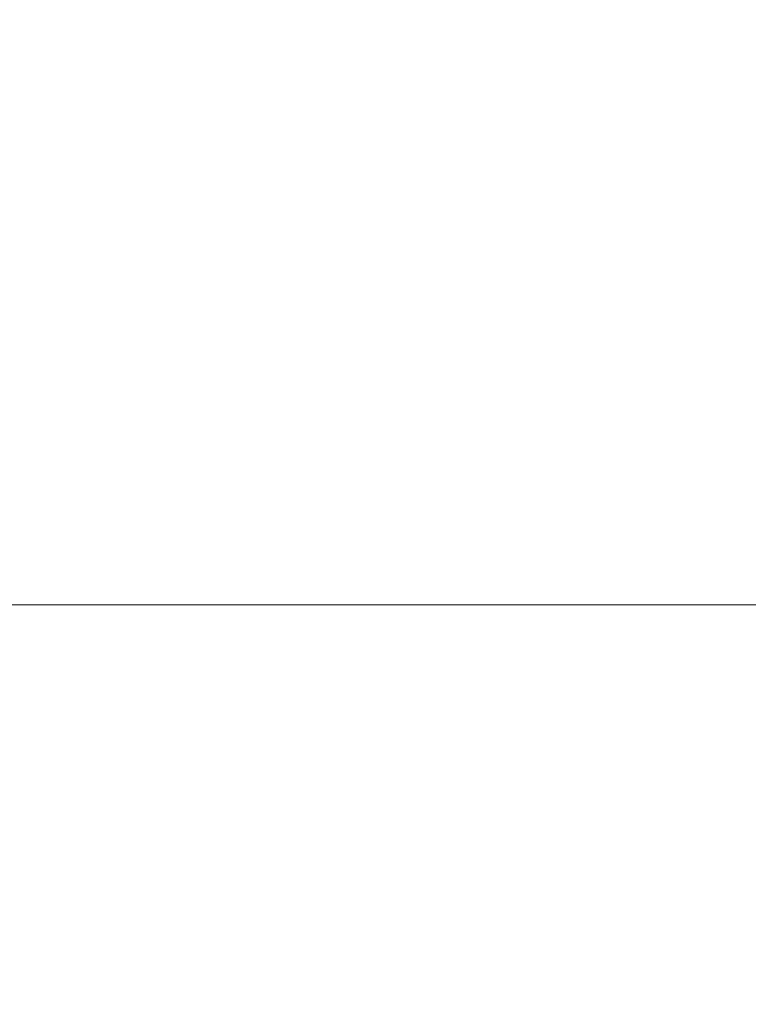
# Model space of a CAD drawing. Header units: centimetres. Extents: x -26 to 27.3, y 37.2 to 39.
# Tile 173 of 256: x -8.101 to -8.0738, y 38.8852 to 38.9219. Entities that reach past the tile are written whole.
import ezdxf

# ---------------------------------------------------------------- set-up
doc = ezdxf.new("R2010")
doc.units = ezdxf.units.CM
doc.header["$LTSCALE"] = 2.54
doc.layers.add('Lucido design-1', color=7, linetype='Continuous')

# ---------------------------------------------------------------- blocks, each defined once
blk = doc.blocks.new('Gruppo-6-1')
at = {"color": 7, "linetype": 'Continuous', "lineweight": 9}
for points, invisible_edges in [([(-8.075694, 38.925849, -350.030363), (-8.074678, 38.922259, -350.030363), (-8.076642, 38.921747, -350.033928), (-8.077635, 38.925254, -350.033928)], 15), ([(-8.075694, 38.925849, -373.997126), (-8.074678, 38.922259, -373.997126), (-8.076642, 38.921747, -374.000691), (-8.077635, 38.925254, -374.000691)], 15), ([(-25.859734, 38.925276, -349.285885), (-25.859734, 38.921753, -349.285049), (27.240266, 38.921753, -349.285049), (27.240266, 38.925276, -349.285885)], 10), ([(-25.859734, 38.925276, -373.252648), (-25.859734, 38.921753, -373.251812), (27.240266, 38.921753, -373.251812), (27.240266, 38.925276, -373.252648)], 10), ([(-8.096725, 38.925431, -350.056075), (-8.095707, 38.922734, -350.056075), (-8.098578, 38.92172, -350.058779), (-8.09955, 38.924296, -350.058779)], 15), ([(-8.096725, 38.925431, -374.022839), (-8.095707, 38.922734, -374.022839), (-8.098578, 38.92172, -374.025542), (-8.09955, 38.924296, -374.025542)], 15), ([(-8.087736, 38.92555, -350.047236), (-8.086721, 38.922472, -350.047236), (-8.089303, 38.921681, -350.0503), (-8.090282, 38.924651, -350.0503)], 15), ([(-8.087736, 38.92555, -374.013999), (-8.086721, 38.922472, -374.013999), (-8.089303, 38.921681, -374.017063), (-8.090282, 38.924651, -374.017063)], 15), ([(-8.077635, 38.925254, -350.033928), (-8.076642, 38.921747, -350.033928), (-8.078744, 38.9212, -350.037403), (-8.079712, 38.924618, -350.037403)], 15), ([(-8.077635, 38.925254, -374.000691), (-8.076642, 38.921747, -374.000691), (-8.078744, 38.9212, -374.004166), (-8.079712, 38.924618, -374.004166)], 15), ([(-8.090282, 38.924651, -350.0503), (-8.089303, 38.921681, -350.0503), (-8.091999, 38.920856, -350.053248), (-8.09294, 38.923712, -350.053248)], 15), ([(-8.090282, 38.924651, -374.017063), (-8.089303, 38.921681, -374.017063), (-8.091999, 38.920856, -374.020011), (-8.09294, 38.923712, -374.020011)], 15), ([(-8.079712, 38.924618, -350.037403), (-8.078744, 38.9212, -350.037403), (-8.080981, 38.920618, -350.040783), (-8.081922, 38.923942, -350.040783)], 15), ([(-8.079712, 38.924618, -374.004166), (-8.078744, 38.9212, -374.004166), (-8.080981, 38.920618, -374.007546), (-8.081922, 38.923942, -374.007546)], 15), ([(-8.09955, 38.924296, -350.058779), (-8.098578, 38.92172, -350.058779), (-8.101547, 38.920671, -350.061354), (-8.102472, 38.923122, -350.061354)], 15), ([(-8.09955, 38.924296, -374.025542), (-8.098578, 38.92172, -374.025542), (-8.101547, 38.920671, -374.028117), (-8.102472, 38.923122, -374.028117)], 15), ([(-8.081922, 38.923942, -350.040783), (-8.080981, 38.920618, -350.040783), (-8.083347, 38.920002, -350.044062), (-8.08426, 38.923226, -350.044062)], 15), ([(-8.081922, 38.923942, -374.007546), (-8.080981, 38.920618, -374.007546), (-8.083347, 38.920002, -374.010825), (-8.08426, 38.923226, -374.010825)], 15), ([(-8.09294, 38.923712, -350.053248), (-8.091999, 38.920856, -350.053248), (-8.094805, 38.919996, -350.056075), (-8.095707, 38.922734, -350.056075)], 15), ([(-8.09294, 38.923712, -374.020011), (-8.091999, 38.920856, -374.020011), (-8.094805, 38.919996, -374.022839), (-8.095707, 38.922734, -374.022839)], 15), ([(-8.08426, 38.923226, -350.044062), (-8.083347, 38.920002, -350.044062), (-8.085838, 38.919353, -350.047236), (-8.086721, 38.922472, -350.047236)], 15), ([(-8.08426, 38.923226, -374.010825), (-8.083347, 38.920002, -374.010825), (-8.085838, 38.919353, -374.013999), (-8.086721, 38.922472, -374.013999)], 15), ([(-8.095707, 38.922734, -350.056075), (-8.094805, 38.919996, -350.056075), (-8.097716, 38.919105, -350.058779), (-8.098578, 38.92172, -350.058779)], 15), ([(-8.095707, 38.922734, -374.022839), (-8.094805, 38.919996, -374.022839), (-8.097716, 38.919105, -374.025542), (-8.098578, 38.92172, -374.025542)], 15), ([(-8.072855, 38.922734, -350.026716), (-8.071973, 38.919026, -350.026716), (-8.073814, 38.918629, -350.030363), (-8.074678, 38.922259, -350.030363)], 15), ([(-8.072855, 38.922734, -373.993479), (-8.071973, 38.919026, -373.993479), (-8.073814, 38.918629, -373.997126), (-8.074678, 38.922259, -373.997126)], 15), ([(-8.086721, 38.922472, -350.047236), (-8.085838, 38.919353, -350.047236), (-8.088451, 38.918673, -350.0503), (-8.089303, 38.921681, -350.0503)], 15), ([(-8.086721, 38.922472, -374.013999), (-8.085838, 38.919353, -374.013999), (-8.088451, 38.918673, -374.017063), (-8.089303, 38.921681, -374.017063)], 15), ([(-8.074678, 38.922259, -350.030363), (-8.073814, 38.918629, -350.030363), (-8.075799, 38.918201, -350.033928), (-8.076642, 38.921747, -350.033928)], 15), ([(-8.074678, 38.922259, -373.997126), (-8.073814, 38.918629, -373.997126), (-8.075799, 38.918201, -374.000691), (-8.076642, 38.921747, -374.000691)], 15), ([(27.240266, 38.921101, -349.284894), (27.240266, 38.921753, -349.285049), (-25.859734, 38.921753, -349.285049), (-25.859734, 38.921101, -349.284894)], 10), ([(27.240266, 38.921101, -373.251657), (27.240266, 38.921753, -373.251812), (-25.859734, 38.921753, -373.251812), (-25.859734, 38.921101, -373.251657)], 10), ([(-8.098578, 38.92172, -350.058779), (-8.097716, 38.919105, -350.058779), (-8.100727, 38.918183, -350.061354), (-8.101547, 38.920671, -350.061354)], 15), ([(-8.098578, 38.92172, -374.025542), (-8.097716, 38.919105, -374.025542), (-8.100727, 38.918183, -374.028117), (-8.101547, 38.920671, -374.028117)], 15), ([(-8.089303, 38.921681, -350.0503), (-8.088451, 38.918673, -350.0503), (-8.091179, 38.917962, -350.053248), (-8.091999, 38.920856, -350.053248)], 15), ([(-8.089303, 38.921681, -374.017063), (-8.088451, 38.918673, -374.017063), (-8.091179, 38.917962, -374.020011), (-8.091999, 38.920856, -374.020011)], 15), ([(-8.076642, 38.921747, -350.033928), (-8.075799, 38.918201, -350.033928), (-8.077922, 38.917744, -350.037403), (-8.078744, 38.9212, -350.037403)], 15), ([(-8.076642, 38.921747, -374.000691), (-8.075799, 38.918201, -374.000691), (-8.077922, 38.917744, -374.004166), (-8.078744, 38.9212, -374.004166)], 15), ([(-8.078744, 38.9212, -350.037403), (-8.077922, 38.917744, -350.037403), (-8.080181, 38.917257, -350.040783), (-8.080981, 38.920618, -350.040783)], 15), ([(-8.078744, 38.9212, -374.004166), (-8.077922, 38.917744, -374.004166), (-8.080181, 38.917257, -374.007546), (-8.080981, 38.920618, -374.007546)], 15), ([(-25.859734, 38.921101, -349.284894), (-25.859734, 38.917475, -349.284197), (27.240266, 38.917475, -349.284197), (27.240266, 38.921101, -349.284894)], 10), ([(-25.859734, 38.921101, -373.251657), (-25.859734, 38.917475, -373.25096), (27.240266, 38.917475, -373.25096), (27.240266, 38.921101, -373.251657)], 10), ([(-8.091999, 38.920856, -350.053248), (-8.091179, 38.917962, -350.053248), (-8.094019, 38.917223, -350.056075), (-8.094805, 38.919996, -350.056075)], 15), ([(-8.091999, 38.920856, -374.020011), (-8.091179, 38.917962, -374.020011), (-8.094019, 38.917223, -374.022839), (-8.094805, 38.919996, -374.022839)], 15), ([(-8.101547, 38.920671, -350.061354), (-8.100727, 38.918183, -350.061354), (-8.103879, 38.917217, -350.063831), (-8.104655, 38.919573, -350.063831)], 15), ([(-8.101547, 38.920671, -374.028117), (-8.100727, 38.918183, -374.028117), (-8.103879, 38.917217, -374.030594), (-8.104655, 38.919573, -374.030594)], 15), ([(-8.080981, 38.920618, -350.040783), (-8.080181, 38.917257, -350.040783), (-8.082571, 38.916742, -350.044062), (-8.083347, 38.920002, -350.044062)], 15), ([(-8.080981, 38.920618, -374.007546), (-8.080181, 38.917257, -374.007546), (-8.082571, 38.916742, -374.010825), (-8.083347, 38.920002, -374.010825)], 15), ([(-8.094805, 38.919996, -350.056075), (-8.094019, 38.917223, -350.056075), (-8.096966, 38.916456, -350.058779), (-8.097716, 38.919105, -350.058779)], 15), ([(-8.094805, 38.919996, -374.022839), (-8.094019, 38.917223, -374.022839), (-8.096966, 38.916456, -374.025542), (-8.097716, 38.919105, -374.025542)], 15), ([(-8.083347, 38.920002, -350.044062), (-8.082571, 38.916742, -350.044062), (-8.085088, 38.916199, -350.047236), (-8.085838, 38.919353, -350.047236)], 15), ([(-8.083347, 38.920002, -374.010825), (-8.082571, 38.916742, -374.010825), (-8.085088, 38.916199, -374.013999), (-8.085838, 38.919353, -374.013999)], 15), ([(-8.085838, 38.919353, -350.047236), (-8.085088, 38.916199, -350.047236), (-8.087727, 38.915631, -350.0503), (-8.088451, 38.918673, -350.0503)], 15), ([(-8.085838, 38.919353, -374.013999), (-8.085088, 38.916199, -374.013999), (-8.087727, 38.915631, -374.017063), (-8.088451, 38.918673, -374.017063)], 15), ([(-8.097716, 38.919105, -350.058779), (-8.096966, 38.916456, -350.058779), (-8.100013, 38.915662, -350.061354), (-8.100727, 38.918183, -350.061354)], 15), ([(-8.097716, 38.919105, -374.025542), (-8.096966, 38.916456, -374.025542), (-8.100013, 38.915662, -374.028117), (-8.100727, 38.918183, -374.028117)], 15), ([(-8.088451, 38.918673, -350.0503), (-8.087727, 38.915631, -350.0503), (-8.090484, 38.915037, -350.053248), (-8.091179, 38.917962, -350.053248)], 15), ([(-8.088451, 38.918673, -374.017063), (-8.087727, 38.915631, -374.017063), (-8.090484, 38.915037, -374.020011), (-8.091179, 38.917962, -374.020011)], 15), ([(-8.073814, 38.918629, -350.030363), (-8.073106, 38.914966, -350.030363), (-8.075107, 38.914623, -350.033928), (-8.075799, 38.918201, -350.033928)], 15), ([(-8.073814, 38.918629, -373.997126), (-8.073106, 38.914966, -373.997126), (-8.075107, 38.914623, -374.000691), (-8.075799, 38.918201, -374.000691)], 15), ([(-8.100727, 38.918183, -350.061354), (-8.100013, 38.915662, -350.061354), (-8.103203, 38.914831, -350.063831), (-8.103879, 38.917217, -350.063831)], 15), ([(-8.100727, 38.918183, -374.028117), (-8.100013, 38.915662, -374.028117), (-8.103203, 38.914831, -374.030594), (-8.103879, 38.917217, -374.030594)], 15), ([(-8.091179, 38.917962, -350.053248), (-8.090484, 38.915037, -350.053248), (-8.093352, 38.914418, -350.056075), (-8.094019, 38.917223, -350.056075)], 15), ([(-8.091179, 38.917962, -374.020011), (-8.090484, 38.915037, -374.020011), (-8.093352, 38.914418, -374.022839), (-8.094019, 38.917223, -374.022839)], 15), ([(-8.075799, 38.918201, -350.033928), (-8.075107, 38.914623, -350.033928), (-8.077248, 38.914256, -350.037403), (-8.077922, 38.917744, -350.037403)], 15), ([(-8.075799, 38.918201, -374.000691), (-8.075107, 38.914623, -374.000691), (-8.077248, 38.914256, -374.004166), (-8.077922, 38.917744, -374.004166)], 15), ([(-8.077922, 38.917744, -350.037403), (-8.077248, 38.914256, -350.037403), (-8.079525, 38.913865, -350.040783), (-8.080181, 38.917257, -350.040783)], 15), ([(-8.077922, 38.917744, -374.004166), (-8.077248, 38.914256, -374.004166), (-8.079525, 38.913865, -374.007546), (-8.080181, 38.917257, -374.007546)], 15), ([(27.240266, 38.91688, -349.284083), (27.240266, 38.917475, -349.284197), (-25.859734, 38.917475, -349.284197), (-25.859734, 38.91688, -349.284083)], 10), ([(27.240266, 38.91688, -373.250846), (27.240266, 38.917475, -373.25096), (-25.859734, 38.917475, -373.25096), (-25.859734, 38.91688, -373.250846)], 10), ([(-8.094019, 38.917223, -350.056075), (-8.093352, 38.914418, -350.056075), (-8.096329, 38.913777, -350.058779), (-8.096966, 38.916456, -350.058779)], 15), ([(-8.094019, 38.917223, -374.022839), (-8.093352, 38.914418, -374.022839), (-8.096329, 38.913777, -374.025542), (-8.096966, 38.916456, -374.025542)], 15), ([(-8.080181, 38.917257, -350.040783), (-8.079525, 38.913865, -350.040783), (-8.081935, 38.913452, -350.044062), (-8.082571, 38.916742, -350.044062)], 15), ([(-8.080181, 38.917257, -374.007546), (-8.079525, 38.913865, -374.007546), (-8.081935, 38.913452, -374.010825), (-8.082571, 38.916742, -374.010825)], 15), ([(-25.859734, 38.91688, -349.284083), (-25.859734, 38.913163, -349.283532), (27.240266, 38.913163, -349.283532), (27.240266, 38.91688, -349.284083)], 10), ([(-25.859734, 38.91688, -373.250846), (-25.859734, 38.913163, -373.250295), (27.240266, 38.913163, -373.250295), (27.240266, 38.91688, -373.250846)], 10), ([(-8.096966, 38.916456, -350.058779), (-8.096329, 38.913777, -350.058779), (-8.099407, 38.913113, -350.061354), (-8.100013, 38.915662, -350.061354)], 15), ([(-8.096966, 38.916456, -374.025542), (-8.096329, 38.913777, -374.025542), (-8.099407, 38.913113, -374.028117), (-8.100013, 38.915662, -374.028117)], 15), ([(-8.082571, 38.916742, -350.044062), (-8.081935, 38.913452, -350.044062), (-8.084473, 38.913017, -350.047236), (-8.085088, 38.916199, -350.047236)], 15), ([(-8.082571, 38.916742, -374.010825), (-8.081935, 38.913452, -374.010825), (-8.084473, 38.913017, -374.013999), (-8.085088, 38.916199, -374.013999)], 15), ([(-8.085088, 38.916199, -350.047236), (-8.084473, 38.913017, -350.047236), (-8.087133, 38.912561, -350.0503), (-8.087727, 38.915631, -350.0503)], 15), ([(-8.085088, 38.916199, -374.013999), (-8.084473, 38.913017, -374.013999), (-8.087133, 38.912561, -374.017063), (-8.087727, 38.915631, -374.017063)], 15), ([(-8.100013, 38.915662, -350.061354), (-8.099407, 38.913113, -350.061354), (-8.102629, 38.912419, -350.063831), (-8.103203, 38.914831, -350.063831)], 15), ([(-8.100013, 38.915662, -374.028117), (-8.099407, 38.913113, -374.028117), (-8.102629, 38.912419, -374.030594), (-8.103203, 38.914831, -374.030594)], 15), ([(-8.087727, 38.915631, -350.0503), (-8.087133, 38.912561, -350.0503), (-8.089913, 38.912084, -350.053248), (-8.090484, 38.915037, -350.053248)], 15), ([(-8.087727, 38.915631, -374.017063), (-8.087133, 38.912561, -374.017063), (-8.089913, 38.912084, -374.020011), (-8.090484, 38.915037, -374.020011)], 15), ([(-8.090484, 38.915037, -350.053248), (-8.089913, 38.912084, -350.053248), (-8.092805, 38.911588, -350.056075), (-8.093352, 38.914418, -350.056075)], 15), ([(-8.090484, 38.915037, -374.020011), (-8.089913, 38.912084, -374.020011), (-8.092805, 38.911588, -374.022839), (-8.093352, 38.914418, -374.022839)], 15), ([(-8.073106, 38.914966, -350.030363), (-8.072554, 38.911276, -350.030363), (-8.074567, 38.911018, -350.033928), (-8.075107, 38.914623, -350.033928)], 15), ([(-8.073106, 38.914966, -373.997126), (-8.072554, 38.911276, -373.997126), (-8.074567, 38.911018, -374.000691), (-8.075107, 38.914623, -374.000691)], 15), ([(-8.075107, 38.914623, -350.033928), (-8.074567, 38.911018, -350.033928), (-8.076722, 38.910742, -350.037403), (-8.077248, 38.914256, -350.037403)], 15), ([(-8.075107, 38.914623, -374.000691), (-8.074567, 38.911018, -374.000691), (-8.076722, 38.910742, -374.004166), (-8.077248, 38.914256, -374.004166)], 15), ([(-8.093352, 38.914418, -350.056075), (-8.092805, 38.911588, -350.056075), (-8.095806, 38.911074, -350.058779), (-8.096329, 38.913777, -350.058779)], 15), ([(-8.093352, 38.914418, -374.022839), (-8.092805, 38.911588, -374.022839), (-8.095806, 38.911074, -374.025542), (-8.096329, 38.913777, -374.025542)], 15), ([(-8.077248, 38.914256, -350.037403), (-8.076722, 38.910742, -350.037403), (-8.079014, 38.910449, -350.040783), (-8.079525, 38.913865, -350.040783)], 15), ([(-8.077248, 38.914256, -374.004166), (-8.076722, 38.910742, -374.004166), (-8.079014, 38.910449, -374.007546), (-8.079525, 38.913865, -374.007546)], 15), ([(-8.079525, 38.913865, -350.040783), (-8.079014, 38.910449, -350.040783), (-8.081439, 38.910138, -350.044062), (-8.081935, 38.913452, -350.044062)], 15), ([(-8.079525, 38.913865, -374.007546), (-8.079014, 38.910449, -374.007546), (-8.081439, 38.910138, -374.010825), (-8.081935, 38.913452, -374.010825)], 15), ([(-8.096329, 38.913777, -350.058779), (-8.095806, 38.911074, -350.058779), (-8.098909, 38.910541, -350.061354), (-8.099407, 38.913113, -350.061354)], 15), ([(-8.096329, 38.913777, -374.025542), (-8.095806, 38.911074, -374.025542), (-8.098909, 38.910541, -374.028117), (-8.099407, 38.913113, -374.028117)], 15), ([(27.240266, 38.912621, -349.283452), (27.240266, 38.913163, -349.283532), (-25.859734, 38.913163, -349.283532), (-25.859734, 38.912621, -349.283452)], 10), ([(27.240266, 38.912621, -373.250215), (27.240266, 38.913163, -373.250295), (-25.859734, 38.913163, -373.250295), (-25.859734, 38.912621, -373.250215)], 10), ([(-8.099407, 38.913113, -350.061354), (-8.098909, 38.910541, -350.061354), (-8.102158, 38.909984, -350.063831), (-8.102629, 38.912419, -350.063831)], 15), ([(-8.099407, 38.913113, -374.028117), (-8.098909, 38.910541, -374.028117), (-8.102158, 38.909984, -374.030594), (-8.102629, 38.912419, -374.030594)], 15), ([(-8.081935, 38.913452, -350.044062), (-8.081439, 38.910138, -350.044062), (-8.083993, 38.909811, -350.047236), (-8.084473, 38.913017, -350.047236)], 15), ([(-8.081935, 38.913452, -374.010825), (-8.081439, 38.910138, -374.010825), (-8.083993, 38.909811, -374.013999), (-8.084473, 38.913017, -374.013999)], 15), ([(-8.084473, 38.913017, -350.047236), (-8.083993, 38.909811, -350.047236), (-8.08667, 38.909468, -350.0503), (-8.087133, 38.912561, -350.0503)], 15), ([(-8.084473, 38.913017, -374.013999), (-8.083993, 38.909811, -374.013999), (-8.08667, 38.909468, -374.017063), (-8.087133, 38.912561, -374.017063)], 15), ([(-25.859734, 38.912621, -349.283452), (-25.859734, 38.908827, -349.283057), (27.240266, 38.908827, -349.283057), (27.240266, 38.912621, -349.283452)], 10), ([(-25.859734, 38.912621, -373.250215), (-25.859734, 38.908827, -373.24982), (27.240266, 38.908827, -373.24982), (27.240266, 38.912621, -373.250215)], 10), ([(-8.087133, 38.912561, -350.0503), (-8.08667, 38.909468, -350.0503), (-8.089467, 38.90911, -350.053248), (-8.089913, 38.912084, -350.053248)], 15), ([(-8.087133, 38.912561, -374.017063), (-8.08667, 38.909468, -374.017063), (-8.089467, 38.90911, -374.020011), (-8.089913, 38.912084, -374.020011)], 15), ([(-8.089913, 38.912084, -350.053248), (-8.089467, 38.90911, -350.053248), (-8.092378, 38.908737, -350.056075), (-8.092805, 38.911588, -350.056075)], 15), ([(-8.089913, 38.912084, -374.020011), (-8.089467, 38.90911, -374.020011), (-8.092378, 38.908737, -374.022839), (-8.092805, 38.911588, -374.022839)], 15), ([(-8.092805, 38.911588, -350.056075), (-8.092378, 38.908737, -350.056075), (-8.095398, 38.90835, -350.058779), (-8.095806, 38.911074, -350.058779)], 15), ([(-8.092805, 38.911588, -374.022839), (-8.092378, 38.908737, -374.022839), (-8.095398, 38.90835, -374.025542), (-8.095806, 38.911074, -374.025542)], 15), ([(-8.072554, 38.911276, -350.030363), (-8.072158, 38.907566, -350.030363), (-8.074181, 38.907394, -350.033928), (-8.074567, 38.911018, -350.033928)], 15), ([(-8.072554, 38.911276, -373.997126), (-8.072158, 38.907566, -373.997126), (-8.074181, 38.907394, -374.000691), (-8.074567, 38.911018, -374.000691)], 15), ([(-8.095806, 38.911074, -350.058779), (-8.095398, 38.90835, -350.058779), (-8.098522, 38.907951, -350.061354), (-8.098909, 38.910541, -350.061354)], 15), ([(-8.095806, 38.911074, -374.025542), (-8.095398, 38.90835, -374.025542), (-8.098522, 38.907951, -374.028117), (-8.098909, 38.910541, -374.028117)], 15), ([(-8.074567, 38.911018, -350.033928), (-8.074181, 38.907394, -350.033928), (-8.076345, 38.907209, -350.037403), (-8.076722, 38.910742, -350.037403)], 15), ([(-8.074567, 38.911018, -374.000691), (-8.074181, 38.907394, -374.000691), (-8.076345, 38.907209, -374.004166), (-8.076722, 38.910742, -374.004166)], 15), ([(-8.076722, 38.910742, -350.037403), (-8.076345, 38.907209, -350.037403), (-8.078648, 38.907013, -350.040783), (-8.079014, 38.910449, -350.040783)], 15), ([(-8.076722, 38.910742, -374.004166), (-8.076345, 38.907209, -374.004166), (-8.078648, 38.907013, -374.007546), (-8.079014, 38.910449, -374.007546)], 15), ([(-8.098909, 38.910541, -350.061354), (-8.098522, 38.907951, -350.061354), (-8.101791, 38.907532, -350.063831), (-8.102158, 38.909984, -350.063831)], 15), ([(-8.098909, 38.910541, -374.028117), (-8.098522, 38.907951, -374.028117), (-8.101791, 38.907532, -374.030594), (-8.102158, 38.909984, -374.030594)], 15), ([(-8.079014, 38.910449, -350.040783), (-8.078648, 38.907013, -350.040783), (-8.081084, 38.906806, -350.044062), (-8.081439, 38.910138, -350.044062)], 15), ([(-8.079014, 38.910449, -374.007546), (-8.078648, 38.907013, -374.007546), (-8.081084, 38.906806, -374.010825), (-8.081439, 38.910138, -374.010825)], 15), ([(-8.083993, 38.909811, -350.047236), (-8.083649, 38.906588, -350.047236), (-8.086339, 38.906359, -350.0503), (-8.08667, 38.909468, -350.0503)], 15), ([(-8.083993, 38.909811, -374.013999), (-8.083649, 38.906588, -374.013999), (-8.086339, 38.906359, -374.017063), (-8.08667, 38.909468, -374.017063)], 15), ([(-8.081439, 38.910138, -350.044062), (-8.081084, 38.906806, -350.044062), (-8.083649, 38.906588, -350.047236), (-8.083993, 38.909811, -350.047236)], 15), ([(-8.081439, 38.910138, -374.010825), (-8.081084, 38.906806, -374.010825), (-8.083649, 38.906588, -374.013999), (-8.083993, 38.909811, -374.013999)], 15), ([(-8.08667, 38.909468, -350.0503), (-8.086339, 38.906359, -350.0503), (-8.089149, 38.90612, -350.053248), (-8.089467, 38.90911, -350.053248)], 15), ([(-8.08667, 38.909468, -374.017063), (-8.086339, 38.906359, -374.017063), (-8.089149, 38.90612, -374.020011), (-8.089467, 38.90911, -374.020011)], 15), ([(-8.089467, 38.90911, -350.053248), (-8.089149, 38.90612, -350.053248), (-8.092073, 38.905871, -350.056075), (-8.092378, 38.908737, -350.056075)], 15), ([(-8.089467, 38.90911, -374.020011), (-8.089149, 38.90612, -374.020011), (-8.092073, 38.905871, -374.022839), (-8.092378, 38.908737, -374.022839)], 15), ([(27.240266, 38.908331, -349.283005), (27.240266, 38.908827, -349.283057), (-25.859734, 38.908827, -349.283057), (-25.859734, 38.908331, -349.283005)], 10), ([(27.240266, 38.908331, -373.249768), (27.240266, 38.908827, -373.24982), (-25.859734, 38.908827, -373.24982), (-25.859734, 38.908331, -373.249768)], 10), ([(-8.092378, 38.908737, -350.056075), (-8.092073, 38.905871, -350.056075), (-8.095106, 38.905613, -350.058779), (-8.095398, 38.90835, -350.058779)], 15), ([(-8.092378, 38.908737, -374.022839), (-8.092073, 38.905871, -374.022839), (-8.095106, 38.905613, -374.025542), (-8.095398, 38.90835, -374.025542)], 15), ([(-8.095398, 38.90835, -350.058779), (-8.095106, 38.905613, -350.058779), (-8.098244, 38.905346, -350.061354), (-8.098522, 38.907951, -350.061354)], 15), ([(-8.095398, 38.90835, -374.025542), (-8.095106, 38.905613, -374.025542), (-8.098244, 38.905346, -374.028117), (-8.098522, 38.907951, -374.028117)], 15), ([(-25.859734, 38.908331, -349.283005), (-25.859734, 38.904473, -349.28277), (27.240266, 38.904473, -349.28277), (27.240266, 38.908331, -349.283005)], 10), ([(-25.859734, 38.908331, -373.249768), (-25.859734, 38.904473, -373.249534), (27.240266, 38.904473, -373.249534), (27.240266, 38.908331, -373.249768)], 10), ([(-8.098522, 38.907951, -350.061354), (-8.098244, 38.905346, -350.061354), (-8.101529, 38.905066, -350.063831), (-8.101791, 38.907532, -350.063831)], 15), ([(-8.098522, 38.907951, -374.028117), (-8.098244, 38.905346, -374.028117), (-8.101529, 38.905066, -374.030594), (-8.101791, 38.907532, -374.030594)], 15), ([(-8.074181, 38.907394, -350.033928), (-8.073949, 38.903756, -350.033928), (-8.076119, 38.903664, -350.037403), (-8.076345, 38.907209, -350.037403)], 15), ([(-8.074181, 38.907394, -374.000691), (-8.073949, 38.903756, -374.000691), (-8.076119, 38.903664, -374.004166), (-8.076345, 38.907209, -374.004166)], 15), ([(-8.072158, 38.907566, -350.030363), (-8.071921, 38.903842, -350.030363), (-8.073949, 38.903756, -350.033928), (-8.074181, 38.907394, -350.033928)], 15), ([(-8.072158, 38.907566, -373.997126), (-8.071921, 38.903842, -373.997126), (-8.073949, 38.903756, -374.000691), (-8.074181, 38.907394, -374.000691)], 15), ([(-8.078648, 38.907013, -350.040783), (-8.078428, 38.903566, -350.040783), (-8.080871, 38.903462, -350.044062), (-8.081084, 38.906806, -350.044062)], 15), ([(-8.078648, 38.907013, -374.007546), (-8.078428, 38.903566, -374.007546), (-8.080871, 38.903462, -374.010825), (-8.081084, 38.906806, -374.010825)], 15), ([(-8.076345, 38.907209, -350.037403), (-8.076119, 38.903664, -350.037403), (-8.078428, 38.903566, -350.040783), (-8.078648, 38.907013, -350.040783)], 15), ([(-8.076345, 38.907209, -374.004166), (-8.076119, 38.903664, -374.004166), (-8.078428, 38.903566, -374.007546), (-8.078648, 38.907013, -374.007546)], 15), ([(-8.083649, 38.906588, -350.047236), (-8.083443, 38.903353, -350.047236), (-8.08614, 38.903238, -350.0503), (-8.086339, 38.906359, -350.0503)], 15), ([(-8.083649, 38.906588, -374.013999), (-8.083443, 38.903353, -374.013999), (-8.08614, 38.903238, -374.017063), (-8.086339, 38.906359, -374.017063)], 15), ([(-8.081084, 38.906806, -350.044062), (-8.080871, 38.903462, -350.044062), (-8.083443, 38.903353, -350.047236), (-8.083649, 38.906588, -350.047236)], 15), ([(-8.081084, 38.906806, -374.010825), (-8.080871, 38.903462, -374.010825), (-8.083443, 38.903353, -374.013999), (-8.083649, 38.906588, -374.013999)], 15), ([(-8.086339, 38.906359, -350.0503), (-8.08614, 38.903238, -350.0503), (-8.088957, 38.903119, -350.053248), (-8.089149, 38.90612, -350.053248)], 15), ([(-8.086339, 38.906359, -374.017063), (-8.08614, 38.903238, -374.017063), (-8.088957, 38.903119, -374.020011), (-8.089149, 38.90612, -374.020011)], 15), ([(-8.092073, 38.905871, -350.056075), (-8.091889, 38.902994, -350.056075), (-8.094931, 38.902865, -350.058779), (-8.095106, 38.905613, -350.058779)], 15), ([(-8.092073, 38.905871, -374.022839), (-8.091889, 38.902994, -374.022839), (-8.094931, 38.902865, -374.025542), (-8.095106, 38.905613, -374.025542)], 15), ([(-8.089149, 38.90612, -350.053248), (-8.088957, 38.903119, -350.053248), (-8.091889, 38.902994, -350.056075), (-8.092073, 38.905871, -350.056075)], 15), ([(-8.089149, 38.90612, -374.020011), (-8.088957, 38.903119, -374.020011), (-8.091889, 38.902994, -374.022839), (-8.092073, 38.905871, -374.022839)], 15), ([(-8.095106, 38.905613, -350.058779), (-8.094931, 38.902865, -350.058779), (-8.098077, 38.902731, -350.061354), (-8.098244, 38.905346, -350.061354)], 15), ([(-8.095106, 38.905613, -374.025542), (-8.094931, 38.902865, -374.025542), (-8.098077, 38.902731, -374.028117), (-8.098244, 38.905346, -374.028117)], 15), ([(-8.098244, 38.905346, -350.061354), (-8.098077, 38.902731, -350.061354), (-8.101371, 38.902591, -350.063831), (-8.101529, 38.905066, -350.063831)], 15), ([(-8.098244, 38.905346, -374.028117), (-8.098077, 38.902731, -374.028117), (-8.101371, 38.902591, -374.030594), (-8.101529, 38.905066, -374.030594)], 15), ([(27.240266, 38.904028, -349.282743), (27.240266, 38.904473, -349.28277), (-25.859734, 38.904473, -349.28277), (-25.859734, 38.904028, -349.282743)], 10), ([(27.240266, 38.904028, -373.249506), (27.240266, 38.904473, -373.249534), (-25.859734, 38.904473, -373.249534), (-25.859734, 38.904028, -373.249506)], 10), ([(-25.859734, 38.904028, -349.282743), (-25.859734, 38.900112, -349.282667), (27.240266, 38.900112, -349.282667), (27.240266, 38.904028, -349.282743)], 8), ([(-25.859734, 38.904028, -373.249506), (-25.859734, 38.900112, -373.24943), (27.240266, 38.900112, -373.24943), (27.240266, 38.904028, -373.249506)], 8), ([(-8.076119, 38.903664, -350.037403), (-8.076044, 38.900112, -350.037403), (-8.078355, 38.900112, -350.040783), (-8.078428, 38.903566, -350.040783)], 13), ([(-8.076119, 38.903664, -374.004166), (-8.076044, 38.900112, -374.004166), (-8.078355, 38.900112, -374.007546), (-8.078428, 38.903566, -374.007546)], 13), ([(-8.073949, 38.903756, -350.033928), (-8.073872, 38.900112, -350.033928), (-8.076044, 38.900112, -350.037403), (-8.076119, 38.903664, -350.037403)], 13), ([(-8.073949, 38.903756, -374.000691), (-8.073872, 38.900112, -374.000691), (-8.076044, 38.900112, -374.004166), (-8.076119, 38.903664, -374.004166)], 13), ([(-8.071921, 38.903842, -350.030363), (-8.071842, 38.900112, -350.030363), (-8.073872, 38.900112, -350.033928), (-8.073949, 38.903756, -350.033928)], 13), ([(-8.071921, 38.903842, -373.997126), (-8.071842, 38.900112, -373.997126), (-8.073872, 38.900112, -374.000691), (-8.073949, 38.903756, -374.000691)], 13), ([(-8.08614, 38.903238, -350.0503), (-8.086074, 38.900112, -350.0503), (-8.088894, 38.900112, -350.053248), (-8.088957, 38.903119, -350.053248)], 13), ([(-8.08614, 38.903238, -374.017063), (-8.086074, 38.900112, -374.017063), (-8.088894, 38.900112, -374.020011), (-8.088957, 38.903119, -374.020011)], 13), ([(-8.083443, 38.903353, -350.047236), (-8.083374, 38.900112, -350.047236), (-8.086074, 38.900112, -350.0503), (-8.08614, 38.903238, -350.0503)], 13), ([(-8.083443, 38.903353, -374.013999), (-8.083374, 38.900112, -374.013999), (-8.086074, 38.900112, -374.017063), (-8.08614, 38.903238, -374.017063)], 13), ([(-8.080871, 38.903462, -350.044062), (-8.0808, 38.900112, -350.044062), (-8.083374, 38.900112, -350.047236), (-8.083443, 38.903353, -350.047236)], 13), ([(-8.080871, 38.903462, -374.010825), (-8.0808, 38.900112, -374.010825), (-8.083374, 38.900112, -374.013999), (-8.083443, 38.903353, -374.013999)], 13), ([(-8.078428, 38.903566, -350.040783), (-8.078355, 38.900112, -350.040783), (-8.0808, 38.900112, -350.044062), (-8.080871, 38.903462, -350.044062)], 13), ([(-8.078428, 38.903566, -374.007546), (-8.078355, 38.900112, -374.007546), (-8.0808, 38.900112, -374.010825), (-8.080871, 38.903462, -374.010825)], 13), ([(-8.094931, 38.902865, -350.058779), (-8.094873, 38.900112, -350.058779), (-8.098022, 38.900112, -350.061354), (-8.098077, 38.902731, -350.061354)], 13), ([(-8.094931, 38.902865, -374.025542), (-8.094873, 38.900112, -374.025542), (-8.098022, 38.900112, -374.028117), (-8.098077, 38.902731, -374.028117)], 13), ([(-8.091889, 38.902994, -350.056075), (-8.091828, 38.900112, -350.056075), (-8.094873, 38.900112, -350.058779), (-8.094931, 38.902865, -350.058779)], 13), ([(-8.091889, 38.902994, -374.022839), (-8.091828, 38.900112, -374.022839), (-8.094873, 38.900112, -374.025542), (-8.094931, 38.902865, -374.025542)], 13), ([(-8.088957, 38.903119, -350.053248), (-8.088894, 38.900112, -350.053248), (-8.091828, 38.900112, -350.056075), (-8.091889, 38.902994, -350.056075)], 13), ([(-8.088957, 38.903119, -374.020011), (-8.088894, 38.900112, -374.020011), (-8.091828, 38.900112, -374.022839), (-8.091889, 38.902994, -374.022839)], 13), ([(-8.098077, 38.902731, -350.061354), (-8.098022, 38.900112, -350.061354), (-8.101318, 38.900112, -350.063831), (-8.101371, 38.902591, -350.063831)], 13), ([(-8.098077, 38.902731, -374.028117), (-8.098022, 38.900112, -374.028117), (-8.101318, 38.900112, -374.030594), (-8.101371, 38.902591, -374.030594)], 13), ([(-8.098338, 37.700112, -350.061601), (-8.101322, 37.700112, -350.063825), (-8.101318, 38.900112, -350.063831), (-8.098022, 38.900112, -350.061354)], 10), ([(-8.098338, 37.700112, -374.028364), (-8.101322, 37.700112, -374.030588), (-8.101318, 38.900112, -374.030594), (-8.098022, 38.900112, -374.028117)], 10), ([(-8.098022, 38.900112, -350.061354), (-8.098026, 37.700112, -350.061348), (-8.098338, 37.700112, -350.061601)], 9), ([(-8.098022, 38.900112, -374.028117), (-8.098026, 37.700112, -374.028111), (-8.098338, 37.700112, -374.028364)], 9), ([(-8.095164, 37.700112, -350.059026), (-8.098026, 37.700112, -350.061348), (-8.098022, 38.900112, -350.061354)], 10), ([(-8.095164, 37.700112, -374.025789), (-8.098026, 37.700112, -374.028111), (-8.098022, 38.900112, -374.028117)], 10), ([(-8.095164, 37.700112, -350.059026), (-8.098022, 38.900112, -350.061354), (-8.094873, 38.900112, -350.058779)], 9), ([(-8.095164, 37.700112, -374.025789), (-8.098022, 38.900112, -374.028117), (-8.094873, 38.900112, -374.025542)], 9), ([(-8.094873, 38.900112, -350.058779), (-8.094877, 37.700112, -350.058774), (-8.095164, 37.700112, -350.059026)], 9), ([(-8.094873, 38.900112, -374.025542), (-8.094877, 37.700112, -374.025537), (-8.095164, 37.700112, -374.025789)], 9), ([(-8.092101, 37.700112, -350.056326), (-8.094877, 37.700112, -350.058774), (-8.094873, 38.900112, -350.058779)], 10), ([(-8.092101, 37.700112, -374.02309), (-8.094877, 37.700112, -374.025537), (-8.094873, 38.900112, -374.025542)], 10), ([(-8.092101, 37.700112, -350.056326), (-8.094873, 38.900112, -350.058779), (-8.091828, 38.900112, -350.056075)], 9), ([(-8.092101, 37.700112, -374.02309), (-8.094873, 38.900112, -374.025542), (-8.091828, 38.900112, -374.022839)], 9), ([(-8.091828, 38.900112, -350.056075), (-8.091833, 37.700112, -350.056071), (-8.092101, 37.700112, -350.056326)], 9), ([(-8.091828, 38.900112, -374.022839), (-8.091833, 37.700112, -374.022834), (-8.092101, 37.700112, -374.02309)], 9), ([(-8.089153, 37.700112, -350.053507), (-8.091833, 37.700112, -350.056071), (-8.091828, 38.900112, -350.056075)], 10), ([(-8.089153, 37.700112, -374.02027), (-8.091833, 37.700112, -374.022834), (-8.091828, 38.900112, -374.022839)], 10), ([(-8.089153, 37.700112, -350.053507), (-8.091828, 38.900112, -350.056075), (-8.088894, 38.900112, -350.053248)], 9), ([(-8.089153, 37.700112, -374.02027), (-8.091828, 38.900112, -374.022839), (-8.088894, 38.900112, -374.020011)], 9), ([(-8.088894, 38.900112, -350.053248), (-8.088898, 37.700112, -350.053243), (-8.089153, 37.700112, -350.053507)], 9), ([(-8.088894, 38.900112, -374.020011), (-8.088898, 37.700112, -374.020006), (-8.089153, 37.700112, -374.02027)], 9), ([(-8.086325, 37.700112, -350.050572), (-8.088898, 37.700112, -350.053243), (-8.088894, 38.900112, -350.053248), (-8.086074, 38.900112, -350.0503)], 10), ([(-8.086325, 37.700112, -374.017335), (-8.088898, 37.700112, -374.020006), (-8.088894, 38.900112, -374.020011), (-8.086074, 38.900112, -374.017063)], 10), ([(-8.086074, 38.900112, -350.0503), (-8.086079, 37.700112, -350.050295), (-8.086325, 37.700112, -350.050572)], 9), ([(-8.086074, 38.900112, -374.017063), (-8.086079, 37.700112, -374.017058), (-8.086325, 37.700112, -374.017335)], 9), ([(-8.083622, 37.700112, -350.047528), (-8.086079, 37.700112, -350.050295), (-8.086074, 38.900112, -350.0503), (-8.083374, 38.900112, -350.047236)], 10), ([(-8.083622, 37.700112, -374.014291), (-8.086079, 37.700112, -374.017058), (-8.086074, 38.900112, -374.017063), (-8.083374, 38.900112, -374.013999)], 10), ([(-8.083374, 38.900112, -350.047236), (-8.08338, 37.700112, -350.047232), (-8.083622, 37.700112, -350.047528)], 9), ([(-8.083374, 38.900112, -374.013999), (-8.08338, 37.700112, -374.013995), (-8.083622, 37.700112, -374.014291)], 9), ([(-8.081047, 37.700112, -350.044379), (-8.08338, 37.700112, -350.047232), (-8.083374, 38.900112, -350.047236), (-8.0808, 38.900112, -350.044062)], 10), ([(-8.081047, 37.700112, -374.011142), (-8.08338, 37.700112, -374.013995), (-8.083374, 38.900112, -374.013999), (-8.0808, 38.900112, -374.010825)], 10), ([(-8.0808, 38.900112, -350.044062), (-8.080806, 37.700112, -350.044058), (-8.081047, 37.700112, -350.044379)], 9), ([(-8.0808, 38.900112, -374.010825), (-8.080806, 37.700112, -374.010821), (-8.081047, 37.700112, -374.011142)], 9), ([(-8.07857, 37.700112, -350.041082), (-8.080806, 37.700112, -350.044058), (-8.0808, 38.900112, -350.044062)], 10), ([(-8.07857, 37.700112, -374.007845), (-8.080806, 37.700112, -374.010821), (-8.0808, 38.900112, -374.010825)], 10), ([(-8.07857, 37.700112, -350.041082), (-8.0808, 38.900112, -350.044062), (-8.078355, 38.900112, -350.040783)], 9), ([(-8.07857, 37.700112, -374.007845), (-8.0808, 38.900112, -374.010825), (-8.078355, 38.900112, -374.007546)], 9), ([(-8.078355, 38.900112, -350.040783), (-8.07836, 37.700112, -350.040779), (-8.07857, 37.700112, -350.041082)], 9), ([(-8.078355, 38.900112, -374.007546), (-8.07836, 37.700112, -374.007542), (-8.07857, 37.700112, -374.007845)], 9), ([(-8.076266, 37.700112, -350.03774), (-8.07836, 37.700112, -350.040779), (-8.078355, 38.900112, -350.040783), (-8.076044, 38.900112, -350.037403)], 10), ([(-8.076266, 37.700112, -374.004504), (-8.07836, 37.700112, -374.007542), (-8.078355, 38.900112, -374.007546), (-8.076044, 38.900112, -374.004166)], 10), ([(-8.076044, 38.900112, -350.037403), (-8.07605, 37.700112, -350.037399), (-8.076266, 37.700112, -350.03774)], 9), ([(-8.076044, 38.900112, -374.004166), (-8.07605, 37.700112, -374.004162), (-8.076266, 37.700112, -374.004504)], 9), ([(-8.074102, 37.700112, -350.034311), (-8.07605, 37.700112, -350.037399), (-8.076044, 38.900112, -350.037403), (-8.073872, 38.900112, -350.033928)], 10), ([(-8.074102, 37.700112, -374.001074), (-8.07605, 37.700112, -374.004162), (-8.076044, 38.900112, -374.004166), (-8.073872, 38.900112, -374.000691)], 10), ([(-8.073872, 38.900112, -350.033928), (-8.073879, 37.700112, -350.033924), (-8.074102, 37.700112, -350.034311)], 9), ([(-8.073872, 38.900112, -374.000691), (-8.073879, 37.700112, -374.000687), (-8.074102, 37.700112, -374.001074)], 9), ([(-8.07208, 37.700112, -350.030801), (-8.073879, 37.700112, -350.033924), (-8.073872, 38.900112, -350.033928), (-8.071842, 38.900112, -350.030363)], 10), ([(-8.07208, 37.700112, -373.997564), (-8.073879, 37.700112, -374.000687), (-8.073872, 38.900112, -374.000691), (-8.071842, 38.900112, -373.997126)], 10)]:
    blk.add_3dface(points, dxfattribs=dict(at, invisible_edges=invisible_edges))
for points in [[(-25.859734, 38.900112, -349.282667), (-25.859734, 37.300112, -349.282667), (27.240266, 37.300112, -349.282667), (27.240266, 38.900112, -349.282667)], [(-25.859734, 38.900112, -373.24943), (-25.859734, 37.300112, -373.24943), (27.240266, 37.300112, -373.24943), (27.240266, 38.900112, -373.24943)]]:
    blk.add_3dface(points, dxfattribs=at)

msp = doc.modelspace()

# ---------------------------------------------------------------- block references
at = {"layer": 'Lucido design-1', "color": 7}
msp.add_blockref('Gruppo-6-1', (0, 0), dxfattribs=at)

doc.saveas('drawing.dxf')
